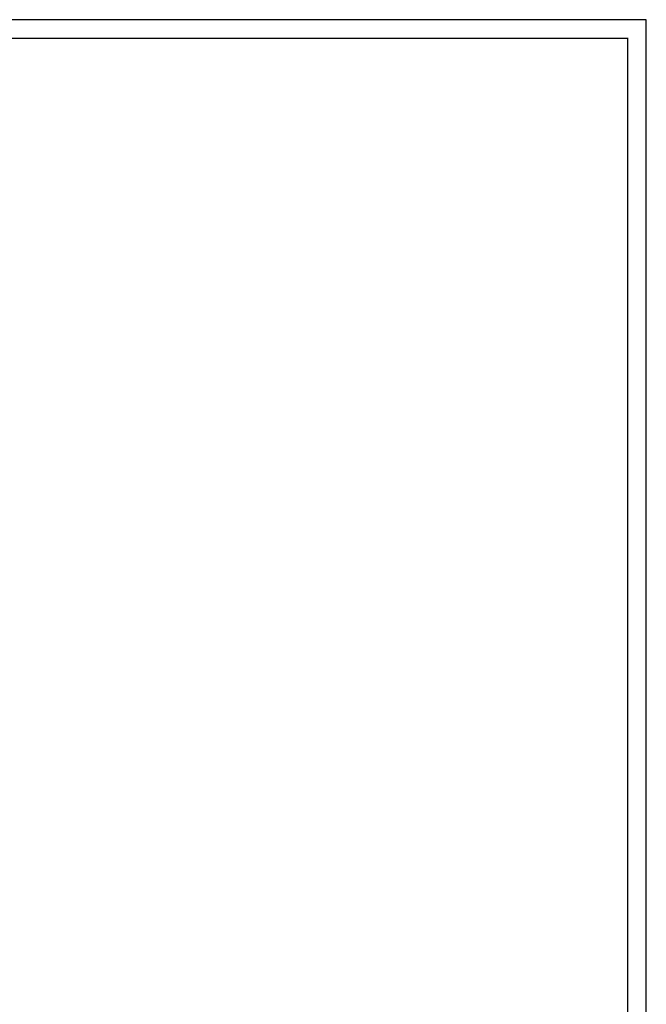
# Model space of a CAD drawing. Extents: x 0 to 1135, y 0 to 594.
# Tile 153 of 153: x 967 to 1135, y 330 to 594. Entities that reach past the tile are written whole.
import ezdxf

# ---------------------------------------------------------------- set-up
doc = ezdxf.new("R2010")
doc.units = 0
doc.header["$LTSCALE"] = 2
doc.header["$MEASUREMENT"] = 0
doc.linetypes.add('AUSGEZOGEN', pattern=[0])
doc.layers.add('RAHMEN', color=250, linetype='AUSGEZOGEN')

msp = doc.modelspace()

# ---------------------------------------------------------------- linework, layer by layer
at = {"layer": 'RAHMEN'}
for p, q in [((1135, 594), (0, 594)), ((1135, 594), (0, 594)), ((1135, 0), (1135, 594)), ((1135, 0), (1135, 594))]:
    msp.add_line(p, q, dxfattribs=at)
at = {"layer": 'RAHMEN', "const_width": 0.35}
msp.add_lwpolyline([(25, 5), (1130, 5), (1130, 589), (25, 589), (25, 5)], dxfattribs=at)
msp.add_lwpolyline([(25, 5), (1130, 5), (1130, 589), (25, 589), (25, 5)], dxfattribs=at)

doc.saveas('drawing.dxf')
